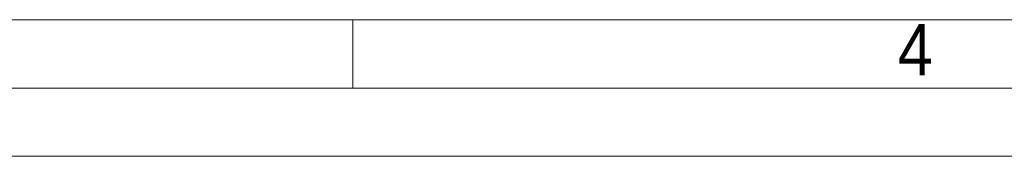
# Model space of a CAD drawing. Header units: millimetres. Extents: x 10 to 831, y 10 to 584.
# Tile 3 of 14: x 236 to 308, y 10 to 20. Entities that reach past the tile are written whole.
import ezdxf

# ---------------------------------------------------------------- set-up
doc = ezdxf.new("R2010")
doc.units = ezdxf.units.MM
doc.linetypes.add('SLD-Solido', pattern=[0])
doc.styles.add('SLDTEXTSTYLE2', font='GOTHIC.TTF', dxfattribs={"width": 0.913})

msp = doc.modelspace()

# ---------------------------------------------------------------- linework, layer by layer
at = {"color": 7, "linetype": 'SLD-Solido', "lineweight": 15}
msp.add_line((20, 20), (821, 20), dxfattribs=at)
at = {"color": 7, "linetype": 'SLD-Solido', "lineweight": 0}
for p, q in [((260, 15), (260, 20)), ((15, 15), (826, 15)), ((10, 10), (831, 10))]:
    msp.add_line(p, q, dxfattribs=at)

# ---------------------------------------------------------------- texts
at = {"color": 7, "linetype": 'Continuous', "lineweight": 0, "insert": (299.88159, 19.69001), "char_height": 3.762, "attachment_point": 1, "style": 'SLDTEXTSTYLE2'}
msp.add_mtext('4', dxfattribs=at)

doc.saveas('drawing.dxf')
